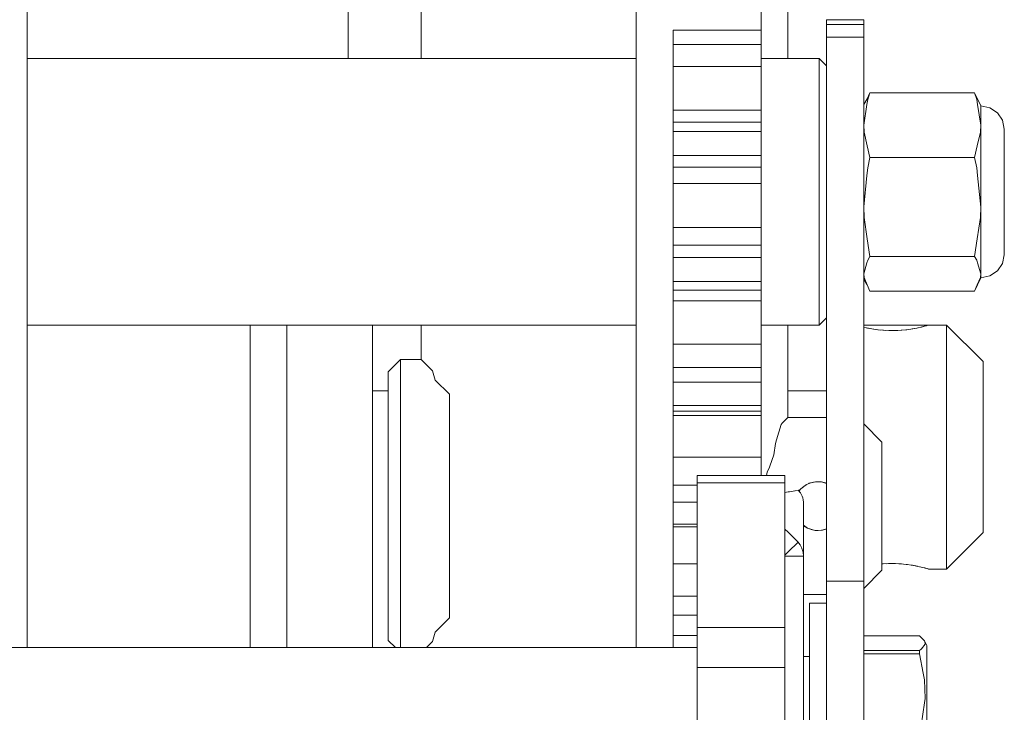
# Model space of a CAD drawing. Header units: millimetres. Extents: x 53056 to 116131, y -669674 to -625124.
# Tile 180 of 256: x 61441 to 61521, y -634308 to -634251. Entities that reach past the tile are written whole.
import ezdxf

# ---------------------------------------------------------------- set-up
doc = ezdxf.new("R2010")
doc.units = ezdxf.units.MM
doc.header["$MEASUREMENT"] = 0
doc.linetypes.add('DGN Style 1', pattern=[536.199087, 0.892178, -535.306909])
doc.linetypes.add('DGN Style 4', pattern=[1428.377269, 713.742545, -356.871273, 0.892178, -356.871273])
doc.layers.add('Side Cradle Tower', color=7, linetype='Continuous', lineweight=0)

# ---------------------------------------------------------------- blocks, each defined once
blk = doc.blocks.new('*U55')
at = {"layer": 'Side Cradle Tower', "color": 7, "linetype": 'Continuous', "lineweight": 0}
for p, q in [((-23126.532, 13144.988), (-23126.536, 13554.186)), ((-23092.728, 13147.299), (-23092.728, 13149.215)), ((-23087.375, 13148.167), (-23087.375, 13147.778)), ((-23084.327, 13148.167), (-23087.375, 13148.167)), ((-23084.327, 13148.167), (-23084.327, 13147.778)), ((-23099.916, 13147.299), (-23099.916, 13139.002)), ((-23092.728, 13147.299), (-23099.916, 13147.299)), ((-23092.728, 13146.128), (-23092.728, 13147.299)), ((-23087.375, 13147.778), (-23087.375, 13146.739)), ((-23087.375, 13147.778), (-23084.327, 13147.778)), ((-23084.327, 13147.778), (-23084.327, 13146.739)), ((-23087.375, 13146.739), (-23087.375, 13102.157)), ((-23087.375, 13146.739), (-23084.327, 13146.739)), ((-23084.327, 13146.739), (-23084.327, 13102.157)), ((-23099.916, 13146.128), (-23092.728, 13146.128)), ((-23092.728, 13144.332), (-23092.728, 13146.128)), ((-23087.978, 13143.679), (-23087.978, 13144.988)), ((-23092.728, 13144.332), (-23099.916, 13144.332)), ((-23092.728, 13143.817), (-23092.728, 13144.332)), ((-23087.978, 13140.906), (-23087.978, 13143.679)), ((-23083.997, 13141.627), (-23083.812, 13142.185)), ((-23083.812, 13142.185), (-23075.251, 13142.185)), ((-23075.251, 13142.185), (-23075.246, 13142.174)), ((-23075.066, 13141.627), (-23075.251, 13142.185)), ((-23092.728, 13140.75), (-23099.916, 13140.75)), ((-23092.728, 13139.784), (-23092.728, 13140.75)), ((-23092.728, 13139.784), (-23099.916, 13139.784)), ((-23092.728, 13139.002), (-23092.728, 13139.784)), ((-23084.301, 13138.963), (-23084.327, 13139.533)), ((-23074.761, 13138.963), (-23074.736, 13139.533)), ((-23099.916, 13139.002), (-23099.916, 13138.024)), ((-23092.728, 13139.002), (-23099.916, 13139.002)), ((-23092.728, 13137.046), (-23092.728, 13139.002)), ((-23099.916, 13137.046), (-23099.916, 13128.672)), ((-23099.916, 13137.046), (-23092.728, 13137.046)), ((-23092.728, 13136.086), (-23092.728, 13137.046)), ((-23083.997, 13136.028), (-23083.812, 13136.882)), ((-23075.251, 13136.882), (-23083.812, 13136.882)), ((-23075.066, 13136.028), (-23075.251, 13136.882)), ((-23099.916, 13136.086), (-23092.728, 13136.086)), ((-23092.728, 13134.747), (-23092.728, 13136.086)), ((-23074.736, 13132.82), (-23074.736, 13135.285)), ((-23099.916, 13134.747), (-23092.728, 13134.747)), ((-23092.728, 13134.322), (-23092.728, 13134.747)), ((-23084.301, 13131.947), (-23084.327, 13132.819)), ((-23074.761, 13131.947), (-23074.736, 13132.82)), ((-23099.916, 13131.133), (-23092.728, 13131.133)), ((-23092.728, 13129.684), (-23092.728, 13131.133)), ((-23072.818, 13129.78), (-23072.818, 13131.253)), ((-23099.916, 13129.684), (-23092.728, 13129.684)), ((-23092.728, 13128.672), (-23092.728, 13129.684)), ((-23099.916, 13128.672), (-23099.916, 13127.697)), ((-23099.916, 13128.672), (-23092.728, 13128.672)), ((-23092.728, 13126.722), (-23092.728, 13128.672)), ((-23083.997, 13128.462), (-23083.812, 13128.759)), ((-23083.812, 13128.759), (-23075.251, 13128.759)), ((-23075.066, 13128.462), (-23075.251, 13128.759)), ((-23074.736, 13127.348), (-23074.736, 13128.209)), ((-23152.812, 13127.576), (-23152.812, 13123.368)), ((-23099.916, 13127.696), (-23099.916, 13126.73)), ((-23084.301, 13127.045), (-23084.327, 13127.348)), ((-23084.035, 13126.442), (-23084.301, 13127.045)), ((-23074.761, 13127.046), (-23074.736, 13127.348)), ((-23099.916, 13126.722), (-23092.728, 13126.722)), ((-23099.916, 13126.722), (-23099.916, 13126.411)), ((-23099.916, 13126.411), (-23099.916, 13118.469)), ((-23092.728, 13125.996), (-23092.728, 13126.722)), ((-23099.916, 13125.996), (-23092.728, 13125.996)), ((-23092.728, 13125.145), (-23092.728, 13125.996)), ((-23083.813, 13125.94), (-23083.812, 13125.937)), ((-23083.812, 13125.937), (-23075.251, 13125.937)), ((-23099.916, 13125.145), (-23092.728, 13125.145)), ((-23092.728, 13124.821), (-23092.728, 13125.145)), ((-23124.539, 13122.598), (-23124.539, 13123.134)), ((-23079.002, 13123.154), (-23084.327, 13123.154)), ((-23084.327, 13122.973), (-23084.29, 13122.965)), ((-23079.036, 13123.144), (-23079.148, 13123.111)), ((-23124.539, 13122.598), (-23124.539, 13120.808)), ((-23084.068, 13122.915), (-23083.671, 13122.838)), ((-23083.671, 13122.838), (-23083.564, 13122.822)), ((-23082.764, 13122.725), (-23082.561, 13122.712)), ((-23081.78, 13122.697), (-23081.528, 13122.708)), ((-23081.274, 13122.723), (-23080.9, 13122.758)), ((-23080.82, 13122.767), (-23080.629, 13122.794)), ((-23099.916, 13121.584), (-23092.728, 13121.584)), ((-23092.728, 13119.686), (-23092.728, 13121.584)), ((-23124.539, 13120.808), (-23124.539, 13119.258)), ((-23124.539, 13117.752), (-23124.539, 13119.258)), ((-23099.916, 13119.686), (-23092.728, 13119.686)), ((-23092.728, 13118.469), (-23092.728, 13119.686)), ((-23099.916, 13118.469), (-23099.916, 13117.518)), ((-23099.916, 13118.469), (-23092.728, 13118.469)), ((-23092.728, 13116.57), (-23092.728, 13118.469)), ((-23124.539, 13096.736), (-23124.539, 13117.752)), ((-23123.241, 13117.752), (-23124.539, 13117.752)), ((-23099.916, 13117.518), (-23099.916, 13116.577)), ((-23087.375, 13117.752), (-23090.539, 13117.752)), ((-23099.916, 13116.57), (-23099.916, 13108.632)), ((-23099.916, 13116.57), (-23092.728, 13116.57)), ((-23092.728, 13116.094), (-23092.728, 13116.57)), ((-23099.916, 13116.094), (-23092.728, 13116.094)), ((-23099.916, 13115.753), (-23092.728, 13115.753)), ((-23092.728, 13115.753), (-23092.728, 13116.094)), ((-23092.728, 13115.536), (-23092.728, 13115.753)), ((-23091.091, 13115.016), (-23090.989, 13115.118)), ((-23090.989, 13115.118), (-23090.539, 13115.568)), ((-23090.539, 13115.568), (-23087.375, 13115.568)), ((-23091.559, 13113.445), (-23091.466, 13113.757)), ((-23099.916, 13112.327), (-23092.728, 13112.327)), ((-23092.728, 13110.833), (-23092.728, 13112.327)), ((-23090.779, 13110.833), (-23097.967, 13110.833)), ((-23097.967, 13110.235), (-23097.967, 13110.833)), ((-23092.283, 13110.833), (-23092.221, 13111.093)), ((-23090.779, 13110.833), (-23090.779, 13110.235)), ((-23099.916, 13110.025), (-23097.967, 13110.025)), ((-23089.472, 13109.729), (-23089.006, 13110.077)), ((-23088.387, 13110.288), (-23088.502, 13110.262)), ((-23088.438, 13110.282), (-23088.433, 13110.283)), ((-23088.142, 13110.316), (-23088.129, 13110.317)), ((-23088.059, 13110.314), (-23088.061, 13110.313)), ((-23087.873, 13110.304), (-23087.73, 13110.288)), ((-23087.627, 13110.264), (-23087.375, 13110.183)), ((-23087.473, 13110.229), (-23087.461, 13110.226)), ((-23087.461, 13110.226), (-23087.375, 13110.19)), ((-23089.939, 13109.573), (-23089.702, 13109.614)), ((-23089.702, 13109.614), (-23089.536, 13109.433)), ((-23089.623, 13109.528), (-23089.531, 13109.672)), ((-23089.536, 13109.433), (-23089.523, 13109.419)), ((-23089.469, 13109.731), (-23089.471, 13109.729)), ((-23099.916, 13108.632), (-23099.916, 13107.727)), ((-23099.916, 13108.632), (-23097.967, 13108.632)), ((-23089.255, 13104.205), (-23089.255, 13108.639)), ((-23099.916, 13107.727), (-23099.916, 13106.834)), ((-23099.916, 13106.828), (-23099.916, 13101.34)), ((-23099.916, 13106.828), (-23097.967, 13106.828)), ((-23099.916, 13106.614), (-23097.967, 13106.614)), ((-23089.255, 13106.752), (-23088.936, 13106.52)), ((-23088.824, 13106.476), (-23088.479, 13106.37)), ((-23088.356, 13106.344), (-23088.062, 13106.318)), ((-23088.299, 13106.333), (-23088.294, 13106.332)), ((-23088.061, 13106.318), (-23088.294, 13106.332)), ((-23087.637, 13106.372), (-23087.772, 13106.344)), ((-23087.715, 13106.349), (-23087.71, 13106.349)), ((-23087.414, 13106.426), (-23087.71, 13106.349)), ((-23087.709, 13106.35), (-23087.375, 13106.452)), ((-23087.388, 13106.437), (-23087.414, 13106.426)), ((-23077.539, 13106.083), (-23077.539, 13103.915)), ((-23074.539, 13106.687), (-23074.539, 13106.154)), ((-23089.702, 13105.368), (-23089.939, 13105.603)), ((-23089.55, 13105.173), (-23089.702, 13105.368)), ((-23090.24, 13104.834), (-23090.51, 13104.567)), ((-23082.837, 13103.468), (-23082.837, 13104.606)), ((-23099.916, 13103.58), (-23097.967, 13103.58)), ((-23097.967, 13101.684), (-23097.967, 13104.039)), ((-23090.588, 13104.205), (-23090.779, 13104.205)), ((-23082.731, 13103.585), (-23082.837, 13103.575)), ((-23082.224, 13103.611), (-23082.476, 13103.6)), ((-23081.241, 13103.584), (-23081.444, 13103.596)), ((-23077.539, 13103.915), (-23077.539, 13103.154)), ((-23080.334, 13103.47), (-23080.441, 13103.486)), ((-23079.937, 13103.393), (-23080.334, 13103.47)), ((-23087.375, 13102.157), (-23087.375, 13099.773)), ((-23087.375, 13102.157), (-23084.327, 13102.157)), ((-23099.916, 13101.34), (-23099.916, 13099.39)), ((-23090.779, 13101.684), (-23090.779, 13099.694)), ((-23099.916, 13100.928), (-23097.967, 13100.928)), ((-23087.375, 13101.068), (-23089.255, 13101.068)), ((-23122.241, 13099.833), (-23122.241, 13097.232)), ((-23090.779, 13099.694), (-23090.779, 13098.371)), ((-23099.916, 13099.39), (-23099.916, 13098.553)), ((-23099.916, 13099.39), (-23097.967, 13099.39)), ((-23099.916, 13098.553), (-23099.916, 13097.729)), ((-23090.779, 13098.371), (-23097.967, 13098.371)), ((-23097.967, 13095.09), (-23097.967, 13098.371)), ((-23090.779, 13098.371), (-23090.779, 13095.09)), ((-23122.241, 13096.736), (-23122.241, 13097.232)), ((-23099.916, 13097.724), (-23099.916, 13096.736)), ((-23099.916, 13097.724), (-23097.967, 13097.724)), ((-23084.327, 13097.678), (-23079.771, 13097.678)), ((-23097.967, 13096.736), (-23171.703, 13096.736)), ((-23079.771, 13096.495), (-23084.327, 13096.495)), ((-23079.771, 13096.204), (-23079.771, 13096.495)), ((-23079.6, 13096.627), (-23079.287, 13097.005)), ((-23089.255, 13095.998), (-23088.772, 13095.998)), ((-23084.327, 13096.204), (-23079.771, 13096.204)), ((-23079.448, 13094.623), (-23079.771, 13096.204)), ((-23090.779, 13095.09), (-23097.967, 13095.09)), ((-23097.967, 13070.018), (-23097.967, 13095.09)), ((-23090.779, 13095.09), (-23090.779, 13070.018)), ((-23084.327, 13092.688), (-23084.327, 13088.69))]:
    blk.add_line(p, q, dxfattribs=at)
at = {"layer": 'Side Cradle Tower', "color": 7, "linetype": 'DGN Style 4', "lineweight": 0}
for p, q in [((-23120.539, 13120.318), (-23120.539, 13123.134)), ((-23090.539, 13123.134), (-23090.539, 13115.568))]:
    blk.add_line(p, q, dxfattribs=at)
at = {"layer": 'Side Cradle Tower', "color": 7, "linetype": 'Continuous', "lineweight": 0, "flags": 128}
for points in [[(-23162.632, 13199.079), (-23162.632, 13199.08), (-23160.356, 13201.095), (-23154.019, 13194.03), (-23153.124, 13192.566), (-23152.812, 13190.881), (-23152.812, 13185.628), (-23152.812, 13184.075), (-23152.812, 13180.077), (-23152.812, 13169.654), (-23152.812, 13160.509), (-23152.812, 13155.315), (-23152.812, 13149.814), (-23152.812, 13144.74), (-23152.812, 13127.576)], [(-23102.964, 13176.051), (-23102.964, 13152.646), (-23102.964, 13126.411), (-23102.964, 13101.34), (-23102.964, 13096.736)], [(-23152.812, 13144.988), (-23152.812, 13144.988), (-23102.964, 13144.988), (-23102.964, 13144.988)], [(-23092.728, 13144.988), (-23087.978, 13144.988), (-23087.375, 13144.389)], [(-23092.728, 13140.75), (-23092.728, 13141.099), (-23092.728, 13141.67), (-23092.728, 13142.384), (-23092.728, 13143.135), (-23092.728, 13143.817)], [(-23084.327, 13141.205), (-23084.035, 13141.68), (-23083.812, 13142.184)], [(-23084.327, 13139.534), (-23084.061, 13141.22), (-23083.997, 13141.627)], [(-23075.251, 13142.185), (-23074.736, 13141.096), (-23074.002, 13140.952), (-23073.379, 13140.543), (-23072.964, 13139.93), (-23072.818, 13139.207), (-23072.818, 13138.468), (-23072.818, 13137.058), (-23072.818, 13135.192), (-23072.818, 13133.154), (-23072.818, 13131.253)], [(-23074.736, 13135.285), (-23074.736, 13135.607), (-23074.736, 13137.608), (-23074.736, 13138.158), (-23074.736, 13139.533), (-23075.002, 13141.22), (-23075.066, 13141.627)], [(-23087.978, 13123.134), (-23087.978, 13123.488), (-23087.978, 13125.452), (-23087.978, 13128.727), (-23087.978, 13132.814), (-23087.978, 13137.09), (-23087.978, 13140.906)], [(-23074.736, 13139.533), (-23074.736, 13140.086), (-23074.736, 13140.642), (-23074.736, 13141.096)], [(-23083.812, 13136.882), (-23084.035, 13137.831), (-23084.301, 13138.963)], [(-23075.251, 13136.882), (-23075.028, 13137.831), (-23074.761, 13138.963)], [(-23099.916, 13138.024), (-23099.916, 13137.046), (-23099.916, 13137.046)], [(-23084.327, 13132.821), (-23084.061, 13135.405), (-23083.997, 13136.028)], [(-23074.736, 13128.209), (-23074.736, 13128.643), (-23074.736, 13130.223), (-23074.736, 13130.522), (-23074.736, 13132.82), (-23075.002, 13135.405), (-23075.066, 13136.028)], [(-23092.728, 13131.133), (-23092.728, 13131.579), (-23092.728, 13132.219), (-23092.728, 13132.961), (-23092.728, 13133.697), (-23092.728, 13134.322)], [(-23083.812, 13128.759), (-23084.035, 13130.212), (-23084.301, 13131.947)], [(-23075.251, 13128.759), (-23075.028, 13130.212), (-23074.761, 13131.947)], [(-23072.818, 13129.78), (-23072.818, 13128.959), (-23072.818, 13128.959)], [(-23072.818, 13128.959), (-23072.818, 13128.915), (-23072.964, 13128.192), (-23073.379, 13127.579), (-23074.002, 13127.17), (-23074.736, 13127.026), (-23075.251, 13125.938)], [(-23084.327, 13127.348), (-23084.061, 13128.246), (-23083.997, 13128.462)], [(-23074.736, 13127.086), (-23074.736, 13127.087), (-23074.736, 13127.348), (-23075.002, 13128.246), (-23075.066, 13128.462)], [(-23075.251, 13125.937), (-23075.028, 13126.442), (-23074.761, 13127.046)], [(-23074.736, 13127.026), (-23074.736, 13127.053), (-23074.736, 13127.086)], [(-23083.812, 13125.937), (-23084.035, 13126.442), (-23084.327, 13126.917)], [(-23092.728, 13121.584), (-23092.728, 13122.117), (-23092.728, 13122.81), (-23092.728, 13123.563), (-23092.728, 13124.267), (-23092.728, 13124.821)], [(-23087.375, 13123.733), (-23087.978, 13123.134), (-23092.728, 13123.134)], [(-23152.812, 13123.368), (-23152.812, 13116.585), (-23152.812, 13106.326), (-23152.812, 13101.605), (-23152.812, 13096.736)], [(-23102.964, 13123.134), (-23102.964, 13123.134), (-23152.812, 13123.134), (-23152.812, 13123.134)], [(-23134.539, 13096.736), (-23134.539, 13097.448), (-23134.539, 13101.133), (-23134.539, 13106.649), (-23134.539, 13113.154), (-23134.539, 13119.66), (-23134.539, 13123.134)], [(-23131.539, 13123.134), (-23131.539, 13120.808), (-23131.539, 13113.154), (-23131.539, 13105.5), (-23131.539, 13099.012), (-23131.539, 13096.736)], [(-23079.148, 13123.111), (-23079.242, 13123.086), (-23079.357, 13123.054), (-23079.607, 13122.99), (-23079.888, 13122.926), (-23079.975, 13122.907), (-23080.308, 13122.843), (-23080.786, 13122.771), (-23080.856, 13122.763), (-23081.196, 13122.728), (-23081.716, 13122.698), (-23082.003, 13122.696), (-23082.197, 13122.696), (-23082.714, 13122.72), (-23083.15, 13122.763), (-23083.178, 13122.766), (-23083.652, 13122.835), (-23084.008, 13122.902), (-23084.116, 13122.926), (-23084.327, 13122.974)], [(-23080.368, 13122.833), (-23079.982, 13122.905), (-23079.886, 13122.926), (-23079.875, 13122.929)], [(-23079.653, 13122.979), (-23079.376, 13123.049), (-23079.236, 13123.087), (-23079.205, 13123.095)], [(-23079.193, 13123.099), (-23079.052, 13123.139), (-23079.036, 13123.144)], [(-23079.036, 13123.144), (-23079.003, 13123.154), (-23077.539, 13123.154), (-23074.539, 13120.154), (-23074.539, 13119.621), (-23074.539, 13118.104), (-23074.539, 13115.833), (-23074.539, 13113.154), (-23074.539, 13110.475), (-23074.539, 13108.204), (-23074.539, 13106.687)], [(-23079.003, 13123.154), (-23079.003, 13123.154), (-23079.008, 13123.152), (-23079.008, 13123.152), (-23079.036, 13123.144)], [(-23077.539, 13123.154), (-23077.539, 13122.393), (-23077.539, 13120.225), (-23077.539, 13116.981), (-23077.539, 13113.154), (-23077.539, 13109.327), (-23077.539, 13106.083)], [(-23083.253, 13122.776), (-23083.147, 13122.765), (-23082.924, 13122.74)], [(-23082.283, 13122.699), (-23082.002, 13122.697), (-23081.96, 13122.696)], [(-23122.659, 13096.736), (-23123.241, 13097.318), (-23123.241, 13098.156), (-23123.241, 13100.54), (-23123.241, 13104.109), (-23123.241, 13108.318), (-23123.241, 13112.528), (-23123.241, 13116.096), (-23123.241, 13118.481), (-23123.241, 13119.318), (-23122.241, 13120.318), (-23120.539, 13120.318)], [(-23122.241, 13099.833), (-23122.241, 13103.726), (-23122.241, 13108.318), (-23122.241, 13112.91), (-23122.241, 13116.804), (-23122.241, 13119.405), (-23122.241, 13120.318)], [(-23118.241, 13117.482), (-23118.241, 13116.804), (-23118.241, 13112.91), (-23118.241, 13108.318), (-23118.241, 13103.726), (-23118.241, 13099.833), (-23118.241, 13099.155)], [(-23092.728, 13112.327), (-23092.728, 13112.935), (-23092.728, 13113.665), (-23092.728, 13114.411), (-23092.728, 13115.066), (-23092.728, 13115.536)], [(-23091.466, 13113.757), (-23091.282, 13114.375), (-23091.091, 13115.016)], [(-23084.327, 13115.058), (-23082.837, 13113.568), (-23082.837, 13113.169), (-23082.837, 13112.031), (-23082.837, 13110.327), (-23082.837, 13108.318), (-23082.837, 13106.309), (-23082.837, 13104.606)], [(-23092.001, 13111.597), (-23091.681, 13112.526), (-23091.559, 13113.445)], [(-23092.221, 13111.093), (-23092.03, 13111.513), (-23092.001, 13111.597)], [(-23097.967, 13104.039), (-23097.967, 13106.398), (-23097.967, 13108.405), (-23097.967, 13109.752), (-23097.967, 13110.235), (-23090.779, 13110.235), (-23090.779, 13109.752), (-23090.779, 13108.405), (-23090.779, 13106.398), (-23090.779, 13104.039), (-23090.779, 13101.684)], [(-23089.634, 13109.54), (-23089.554, 13109.649), (-23089.472, 13109.729), (-23089.344, 13109.852), (-23089.043, 13110.061), (-23088.825, 13110.163), (-23088.782, 13110.184), (-23088.439, 13110.282)], [(-23089.042, 13110.061), (-23088.824, 13110.159), (-23088.44, 13110.282)], [(-23088.439, 13110.282), (-23088.439, 13110.282), (-23088.129, 13110.317), (-23088.129, 13110.317)], [(-23088.129, 13110.317), (-23088.129, 13110.317), (-23088.061, 13110.313), (-23088.061, 13110.313), (-23088.26, 13110.303)], [(-23088.129, 13110.317), (-23088.061, 13110.313), (-23088.058, 13110.314)], [(-23088.061, 13110.313), (-23087.779, 13110.298), (-23087.788, 13110.299)], [(-23087.461, 13110.226), (-23087.461, 13110.226), (-23087.779, 13110.298), (-23087.773, 13110.297)], [(-23090.414, 13109.492), (-23090.414, 13109.492), (-23090.511, 13109.475), (-23090.779, 13109.43)], [(-23090.414, 13109.492), (-23090.414, 13109.492), (-23090.241, 13109.521), (-23090.241, 13109.521)], [(-23089.939, 13109.573), (-23089.971, 13109.568), (-23090.241, 13109.521), (-23090.241, 13109.521)], [(-23089.533, 13109.67), (-23089.472, 13109.729), (-23089.468, 13109.732)], [(-23089.523, 13109.419), (-23089.501, 13109.395), (-23089.383, 13109.187), (-23089.358, 13109.144), (-23089.318, 13109.005), (-23089.271, 13108.84), (-23089.255, 13108.639)], [(-23089.939, 13105.603), (-23089.971, 13105.635), (-23090.241, 13105.903), (-23090.414, 13106.074), (-23090.511, 13106.171), (-23090.779, 13106.436)], [(-23088.637, 13106.403), (-23088.824, 13106.476), (-23088.936, 13106.52), (-23089.245, 13106.706), (-23089.255, 13106.714)], [(-23088.965, 13106.541), (-23088.824, 13106.477), (-23088.811, 13106.472)], [(-23088.294, 13106.332), (-23088.294, 13106.332), (-23088.637, 13106.403), (-23088.637, 13106.403)], [(-23088.061, 13106.318), (-23088.061, 13106.318), (-23087.71, 13106.349), (-23087.71, 13106.349)], [(-23074.539, 13106.154), (-23077.539, 13103.154), (-23079.002, 13103.154), (-23079.002, 13103.154)], [(-23089.702, 13105.368), (-23089.971, 13105.101), (-23090.24, 13104.834)], [(-23090.51, 13104.567), (-23090.645, 13104.434), (-23090.779, 13104.301)], [(-23089.55, 13105.173), (-23089.535, 13105.145), (-23089.39, 13104.876), (-23089.381, 13104.848), (-23089.314, 13104.632), (-23089.291, 13104.555), (-23089.289, 13104.538), (-23089.255, 13104.205), (-23090.017, 13104.205), (-23090.398, 13104.205), (-23090.588, 13104.205)], [(-23089.255, 13090.279), (-23089.255, 13093.663), (-23089.255, 13097.496), (-23089.255, 13101.197), (-23089.255, 13104.205)], [(-23082.837, 13103.578), (-23082.809, 13103.581), (-23082.288, 13103.61), (-23082.002, 13103.612), (-23081.808, 13103.613), (-23081.291, 13103.588), (-23080.855, 13103.545), (-23080.826, 13103.543), (-23080.353, 13103.473), (-23079.997, 13103.406), (-23079.889, 13103.382), (-23079.623, 13103.323), (-23079.384, 13103.262), (-23079.241, 13103.223), (-23079.163, 13103.201), (-23079.049, 13103.168), (-23079.002, 13103.154), (-23079.029, 13103.162), (-23079.143, 13103.195), (-23079.24, 13103.222), (-23079.294, 13103.238)], [(-23081.722, 13103.609), (-23082.003, 13103.612), (-23082.044, 13103.612)], [(-23082.837, 13103.468), (-23082.837, 13103.068), (-23084.327, 13101.578)], [(-23080.752, 13103.532), (-23080.858, 13103.544), (-23081.081, 13103.568)], [(-23079.333, 13103.248), (-23079.614, 13103.32), (-23079.715, 13103.343)], [(-23084.327, 13102.157), (-23084.327, 13099.773), (-23084.327, 13096.509), (-23084.327, 13092.688)], [(-23097.967, 13098.371), (-23097.967, 13099.694), (-23097.967, 13101.684)], [(-23088.772, 13082.905), (-23088.772, 13085.633), (-23088.772, 13089.152), (-23088.772, 13092.927), (-23088.772, 13096.383), (-23088.772, 13098.995), (-23088.772, 13100.363), (-23087.375, 13100.363)], [(-23087.375, 13099.773), (-23087.375, 13096.509), (-23087.375, 13092.688), (-23087.375, 13088.69)], [(-23079.168, 13084.819), (-23079.168, 13084.819), (-23079.168, 13085.787), (-23079.168, 13087.523), (-23079.168, 13089.763), (-23079.168, 13092.166), (-23079.168, 13094.366), (-23079.168, 13096.028), (-23079.168, 13096.899), (-23079.337, 13097.285), (-23079.629, 13097.549), (-23079.771, 13097.678)], [(-23079.287, 13097.005), (-23079.302, 13097.086), (-23079.337, 13097.285)], [(-23079.771, 13096.495), (-23079.628, 13096.593), (-23079.6, 13096.627)], [(-23079.771, 13089.805), (-23079.628, 13090.336), (-23079.342, 13092.211), (-23079.287, 13092.567), (-23079.337, 13094.08), (-23079.448, 13094.623)]]:
    blk.add_lwpolyline(points, dxfattribs=at)
at = {"layer": 'Side Cradle Tower', "color": 7, "linetype": 'DGN Style 4', "lineweight": 0, "flags": 128}
for points in [[(-23120.539, 13144.988), (-23120.539, 13153.876), (-23119.397, 13153.876)], [(-23092.728, 13153.876), (-23091.681, 13153.876), (-23090.539, 13153.876), (-23090.539, 13144.988)], [(-23118.241, 13117.481), (-23119.397, 13118.638), (-23119.626, 13119.405), (-23120.035, 13119.815), (-23120.038, 13119.817), (-23120.539, 13120.318), (-23120.539, 13120.318)], [(-23120.121, 13096.736), (-23120.112, 13096.745), (-23119.626, 13097.232), (-23119.401, 13097.986), (-23119.397, 13097.999), (-23118.241, 13099.155), (-23118.241, 13099.155)]]:
    blk.add_lwpolyline(points, dxfattribs=at)

msp = doc.modelspace()

# ---------------------------------------------------------------- block references
at = {"color": 7, "linetype": 'DGN Style 1', "lineweight": 0}
msp.add_blockref('*U55', (84593.95, -647399.35), dxfattribs=at)

doc.saveas('drawing.dxf')
